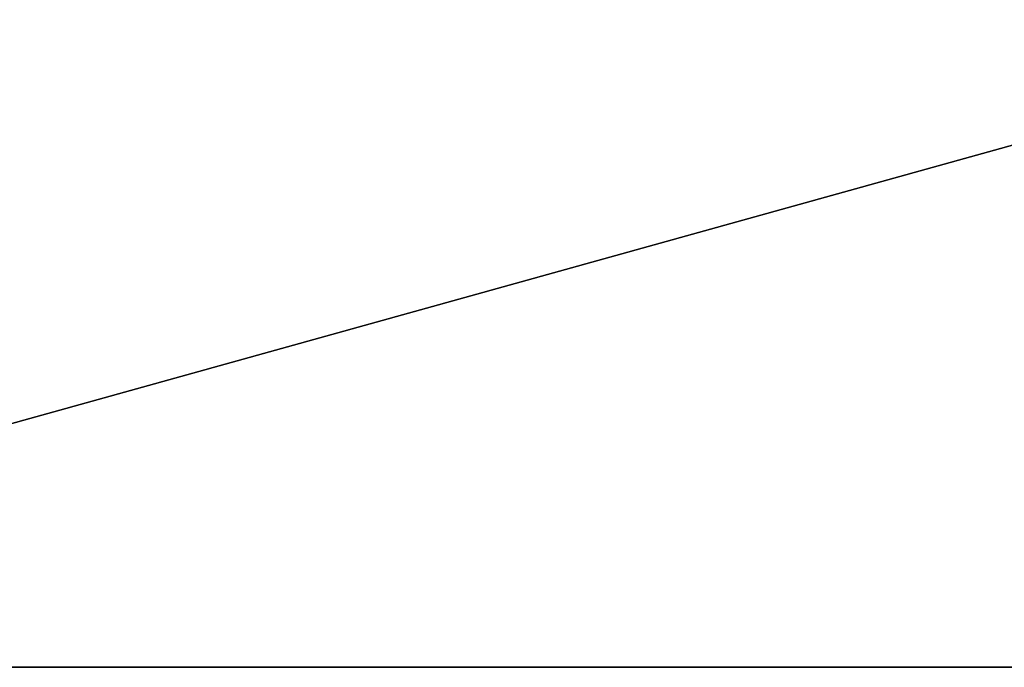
# Model space of a CAD drawing. Header units: inches. Extents: x -9.7 to 9.7, y -2 to 4.3.
# Tile 37 of 221: x -8.555 to -8.06, y -1.955 to -1.63. Entities that reach past the tile are written whole.
import ezdxf

# ---------------------------------------------------------------- set-up
doc = ezdxf.new("R2010")
doc.units = ezdxf.units.IN
doc.header["$LTSCALE"] = 65.185185
doc.header["$MEASUREMENT"] = 0
for name, color, linetype in [('14148', 7, 'CONTINUOUS'), ('14155', 7, 'CONTINUOUS'), ('14161', 7, 'CONTINUOUS')]:
    doc.layers.add(name, color=color, linetype=linetype)

msp = doc.modelspace()

# ---------------------------------------------------------------- linework, layer by layer
at = {"layer": '14148', "linetype": 'Continuous'}
for points in [[(-9, -1.955, 23.5626), (0, -1.955, 23.5626), (-9, 0.545, 23.5626), (-9, -1.955, 23.5626)], [(-9, 0.545, 23.5626), (0, -1.955, 23.5626), (0, 0.545, 23.5626), (-9, 0.545, 23.5626)]]:
    msp.add_3dface(points, dxfattribs=at)
at = {"layer": '14155', "linetype": 'Continuous'}
for points in [[(-9, 0.545, 23.3266), (0, 0.545, 23.3266), (-9, -1.955, 23.3266), (-9, 0.545, 23.3266)], [(-9, -1.955, 23.3266), (0, 0.545, 23.3266), (0, -1.955, 23.3266), (-9, -1.955, 23.3266)]]:
    msp.add_3dface(points, dxfattribs=at)
at = {"layer": '14161', "linetype": 'Continuous'}
for points in [[(0, -1.955, 23.5626), (-9, -1.955, 23.5626), (0, -1.955, 23.3266), (0, -1.955, 23.5626)], [(-9, -1.955, 23.5626), (-9, -1.955, 23.3266), (0, -1.955, 23.3266), (-9, -1.955, 23.5626)]]:
    msp.add_3dface(points, dxfattribs=at)

doc.saveas('drawing.dxf')
